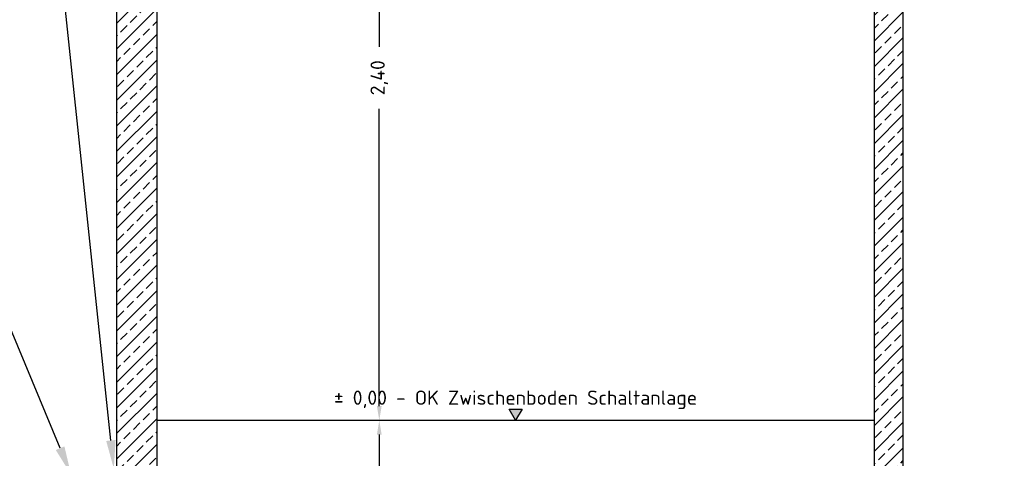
# Model space of a CAD drawing. Header units: metres. Extents: x -8 to 23.9, y -5.1 to 15.4.
# Tile 10 of 25: x -2.5 to 1, y 10.3 to 11.8. Entities that reach past the tile are written whole.
import ezdxf
from ezdxf import colors
from ezdxf.entities.mleader import LeaderData, LeaderLine
from ezdxf.enums import TextEntityAlignment as Align
from ezdxf.math import Vec2, Vec3

# ---------------------------------------------------------------- set-up
doc = ezdxf.new("R2010")
doc.units = ezdxf.units.M
doc.layers.add('SCHNITT RV Beistellung', color=5, linetype='Continuous')
doc.layers.add('SCHNITT_BAU Neubau', color=1, linetype='Continuous')
doc.styles.get("Standard").update_dxf_attribs({"font": 'isocpeur.ttf'})
doc.dimstyles.new('Beschriftung', dxfattribs={"dimscale": 0, "dimtxt": 1, "dimasz": 1, "dimexe": 1, "dimexo": 1, "dimgap": 1, "dimtad": 0, "dimtoh": 1, "dimzin": 1, "dimtxsty": 'Standard', "dimcen": 1, "dimadec": 0, "dimazin": 0, "dimtfac": 1, "dimtofl": 0, "dimtmove": 0, "dimatfit": 3, "dimfxl": 1, "dimfxlon": 1, "dimtfill": 1, "dimtolj": 1, "dimtzin": 0, "dimarcsym": 0})

# ---------------------------------------------------------------- blocks, each defined once
blk = doc.blocks.new('*D80')
at = {"layer": 'Defpoints', "color": 0, "transparency": 16777216}
for p in [(-1.210000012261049, 10.41999991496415), (-1.210000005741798, 10.41999991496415), (-1.210000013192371, 9.619999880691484)]:
    blk.add_point(p, dxfattribs=at)
at = {"layer": 'SCHNITT RV Beistellung', "color": 0, "lineweight": -2, "transparency": 16777216}
for p, q in [((-1.210000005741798, 10.41999991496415), (-1.160000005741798, 10.41999991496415)), ((-1.210000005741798, 10.36999991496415), (-1.210000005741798, 10.12624989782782)), ((-1.210000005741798, 9.669999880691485), (-1.210000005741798, 9.91374989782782)), ((-1.210000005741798, 9.619999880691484), (-1.160000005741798, 9.619999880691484))]:
    blk.add_line(p, q, dxfattribs=at)
at = {"layer": 'SCHNITT RV Beistellung', "color": 0, "transparency": 16777216}
for points in [[(-1.218333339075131, 10.36999991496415), (-1.201666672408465, 10.36999991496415), (-1.210000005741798, 10.41999991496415)], [(-1.218333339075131, 9.669999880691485), (-1.201666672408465, 9.669999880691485), (-1.210000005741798, 9.619999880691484)]]:
    blk.add_solid(points, dxfattribs=at)
at = {"layer": 'SCHNITT RV Beistellung', "color": 0, "transparency": 16777216, "insert": (-1.210000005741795, 10.01999989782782), "char_height": 0.05, "attachment_point": 5, "rotation": 90, "bg_fill": 3, "box_fill_scale": 1.1, "bg_fill_color": 256, "bg_fill_true_color": 13158600, "bg_fill_transparency": 0}
blk.add_mtext('\\A1;0,80', dxfattribs=at)
blk = doc.blocks.new('*D81')
at = {"layer": 'Defpoints', "color": 0, "transparency": 16777216}
for p in [(-1.210000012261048, 12.81999737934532), (-1.210000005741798, 12.81999737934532), (-1.210000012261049, 10.41999991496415)]:
    blk.add_point(p, dxfattribs=at)
at = {"layer": 'SCHNITT RV Beistellung', "color": 0, "lineweight": -2, "transparency": 16777216}
for p, q in [((-1.210000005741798, 12.81999737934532), (-1.160000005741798, 12.81999737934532)), ((-1.210000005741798, 12.76999737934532), (-1.210000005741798, 11.72874864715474)), ((-1.210000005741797, 10.46999991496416), (-1.210000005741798, 11.51124864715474)), ((-1.210000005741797, 10.41999991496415), (-1.160000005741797, 10.41999991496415))]:
    blk.add_line(p, q, dxfattribs=at)
at = {"layer": 'SCHNITT RV Beistellung', "color": 0, "transparency": 16777216}
for points in [[(-1.218333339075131, 12.76999737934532), (-1.201666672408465, 12.76999737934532), (-1.210000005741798, 12.81999737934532)], [(-1.218333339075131, 10.46999991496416), (-1.201666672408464, 10.46999991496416), (-1.210000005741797, 10.41999991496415)]]:
    blk.add_solid(points, dxfattribs=at)
at = {"layer": 'SCHNITT RV Beistellung', "color": 0, "transparency": 16777216, "insert": (-1.210000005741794, 11.61999864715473), "char_height": 0.05, "attachment_point": 5, "rotation": 90, "bg_fill": 3, "box_fill_scale": 1.1, "bg_fill_color": 256, "bg_fill_true_color": 13158600, "bg_fill_transparency": 0}
blk.add_mtext('\\A1;2,40', dxfattribs=at)
blk = doc.blocks.new('*U39')
at = {"lineweight": -2, "transparency": 16777216}
h = blk.add_hatch(color=0, dxfattribs=at)
h.dxf.hatch_style = 1
h.paths.add_polyline_path([(-0.4549181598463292, 0.7879413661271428), (0, 0), (0.4549181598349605, 0.7879413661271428)])
at = {"color": 0, "lineweight": -2, "transparency": 16777216}
blk.add_lwpolyline([(0.4549181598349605, 0.7879413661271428), (0, 0), (-0.4549181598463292, 0.7879413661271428), (0.4549181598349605, 0.7879413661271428)], dxfattribs=at)
blk.add_attdef('TIEFE', text='', height=1).set_placement((-5.684341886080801e-12, 0.7879413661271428), align=Align.BOTTOM_CENTER)

msp = doc.modelspace()

# ---------------------------------------------------------------- hatches: boundary and pattern name
at = {"layer": 'SCHNITT RV Beistellung'}
h = msp.add_hatch(dxfattribs=at)
h.set_pattern_fill('ANSI33', color=256, scale=0.009999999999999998, angle=352.2661922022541)
h.set_pattern_definition([(44.9999999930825, (-6.089999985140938, -5.170000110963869), (-0.04490128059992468, 0.04490128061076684), []), (44.9999999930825, (-6.045098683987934, -5.170000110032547), (-0.04490128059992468, 0.04490128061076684), [0.03174999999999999, -0.015875])])
h.paths.add_polyline_path([(-2.129999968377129, 12.81999989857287), (-1.990000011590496, 12.81999737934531), (-1.990000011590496, 9.619999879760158), (1.990000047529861, 9.619999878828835), (1.990000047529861, 12.81999737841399), (2.130000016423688, 12.8199998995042), (2.130000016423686, 9.49999998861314), (-2.129999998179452, 9.499999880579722)])
h = msp.add_hatch(dxfattribs=at)
h.set_pattern_fill('ANSI33', color=256, scale=0.01, angle=360)
h.set_pattern_definition([(44.99999999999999, (1.377872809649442e-08, 0.8072891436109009), (-0.04490128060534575, 0.04490128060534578), []), (44.99999999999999, (0.04490131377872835, 0.8072891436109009), (-0.04490128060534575, 0.04490128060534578), [0.03175, -0.015875])])
h.paths.add_polyline_path([(0.6250006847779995, 9.61999987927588), (0.5250006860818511, 9.61999987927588), (0.5250006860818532, 12.61999737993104), (0.6250006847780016, 12.61999737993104)])

# ---------------------------------------------------------------- linework, layer by layer
at = {"layer": 'SCHNITT RV Beistellung', "transparency": 33554687}
msp.add_lwpolyline([(-2.129999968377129, 12.81999989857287), (-1.990000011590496, 12.81999737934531), (-1.990000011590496, 9.619999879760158), (1.990000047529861, 9.619999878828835), (1.990000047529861, 12.81999737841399), (2.130000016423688, 12.8199998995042), (2.130000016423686, 9.49999998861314), (-2.129999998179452, 9.499999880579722)], close=True, dxfattribs=at)
at = {"layer": 'SCHNITT RV Beistellung'}
msp.add_lwpolyline([(0.6250006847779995, 9.61999987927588), (0.5250006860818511, 9.61999987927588), (0.5250006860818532, 12.61999737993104), (0.6250006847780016, 12.61999737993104)], close=True, dxfattribs=at)
at = {"layer": 'SCHNITT RV Beistellung', "lineweight": 25}
msp.add_lwpolyline([(-1.990000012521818, 10.41999991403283), (0.5250006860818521, 10.41999991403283)], dxfattribs=at)

# ---------------------------------------------------------------- leaders
at = {"layer": 'SCHNITT_BAU Neubau'}
ml = msp.add_multileader_mtext('Standard', dxfattribs=at)
ml.set_content('Noppenbahn', color=256)
ml.set_leader_properties()
ml.build(insert=Vec2(0, 0))
ml.multileader.update_dxf_attribs({"dogleg_length": 1, "arrow_head_size": 0.1, "scale": 0.1})
ctx = ml.context
ctx.base_point, ctx.scale, ctx.char_height, ctx.arrow_head_size, ctx.landing_gap_size, ctx.plane_origin, ctx.plane_x_axis, ctx.plane_y_axis = Vec3(-3.355657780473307, 12.39359758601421), 0.1, 0.1, 0.1, 0.1, Vec3(-3.844946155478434, 12.00751522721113), Vec3(1, -1.46231993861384e-10), Vec3(1.46231993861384e-10, 1)
ctx.text_align_type = 2
notes = []
notes.append((ctx, [(0, (1, 1, 0), (-2.365657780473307, 12.39359758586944), (-1, 1.4623198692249e-10), 0.1, [(0, [(-2.139999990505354, 10.24999998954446)], 0, [])])]))
ctx.mtext.insert, ctx.mtext.text_direction, ctx.mtext.rotation, ctx.mtext.alignment, ctx.mtext.flow_direction = Vec3(-2.565657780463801, 12.45859758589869), Vec3(1, -1.46231993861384e-10), 6.283185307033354, 3, 5
ml = msp.add_multileader_mtext('Standard', dxfattribs=at)
ml.set_content('\\A1;30 cm starker Taufsteifen\\Paus Grobkies (mind. 16/32 m=', color=256)
ml.set_leader_properties()
ml.build(insert=Vec2(0, 0))
ml.multileader.update_dxf_attribs({"dogleg_length": 1, "arrow_head_size": 0.1, "scale": 0.1})
ctx = ml.context
ctx.base_point, ctx.scale, ctx.char_height, ctx.arrow_head_size, ctx.landing_gap_size, ctx.plane_origin, ctx.plane_x_axis, ctx.plane_y_axis = Vec3(-4.953892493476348, 11.65755768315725), 0.1, 0.1, 0.1, 0.1, Vec3(-3.994946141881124, 11.98751522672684), Vec3(1, -1.46231993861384e-10), Vec3(1.46231993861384e-10, 1)
ctx.text_align_type = 2
notes.append((ctx, [(0, (1, 1, 0), (-2.883892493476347, 11.65755768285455), (-1, 1.4623198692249e-10), 0.1, [(0, [(-2.289999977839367, 10.22999998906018)], 0, [])])]))
ctx.mtext.insert, ctx.mtext.text_direction, ctx.mtext.rotation, ctx.mtext.alignment, ctx.mtext.flow_direction = Vec3(-3.083892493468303, 11.71255768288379), Vec3(1, -1.46231993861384e-10), 6.283185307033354, 3, 5
for ctx, leaders in notes:
    for number, flags, end, landing, length, lines in leaders:
        leader = LeaderData()
        leader.index, (leader.has_last_leader_line, leader.has_dogleg_vector, leader.attachment_direction) = number, flags
        leader.last_leader_point, leader.dogleg_vector, leader.dogleg_length = Vec3(end), Vec3(landing), length
        for number, points, colour, breaks in lines:
            line = LeaderLine()
            line.index, line.vertices, line.color, line.breaks = number, Vec3.list(points), colors.encode_raw_color(colour), breaks
            leader.lines.append(line)
        ctx.leaders.append(leader)

# ---------------------------------------------------------------- next in the draw order: dimensions: what is measured, and where the dimension line sits
at = {"layer": 'SCHNITT RV Beistellung'}
dim = msp.add_linear_dim(base=(-1.210000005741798, 10.41999991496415), p1=(-1.210000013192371, 9.61999988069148), p2=(-1.210000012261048, 10.41999991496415), angle=89.99999999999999, dimstyle='Beschriftung', dxfattribs=at)
dim.commit()
dim.dimension.update_dxf_attribs({"geometry": '*D80', "text_midpoint": (-1.210000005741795, 10.01999989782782)})

# ---------------------------------------------------------------- next in the draw order: dimensions: what is measured, and where the dimension line sits
dim = msp.add_linear_dim(base=(-1.210000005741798, 12.81999737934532), p1=(-1.210000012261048, 10.41999991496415), p2=(-1.210000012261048, 12.81999737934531), angle=89.99999999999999, dimstyle='Beschriftung', dxfattribs=at)
dim.commit()
dim.dimension.update_dxf_attribs({"geometry": '*D81', "text_midpoint": (-1.210000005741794, 11.61999864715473)})

# ---------------------------------------------------------------- next in the draw order: block references
at = {"layer": 'SCHNITT RV Beistellung', "xscale": 0.05, "yscale": 0.05, "zscale": 0.05}
msp.add_blockref('*U39', (-0.7324996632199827, 10.41999991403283), dxfattribs=at).add_auto_attribs({'TIEFE': '± 0,00 - OK Zwischenboden Schaltanlage'})

doc.saveas('drawing.dxf')
